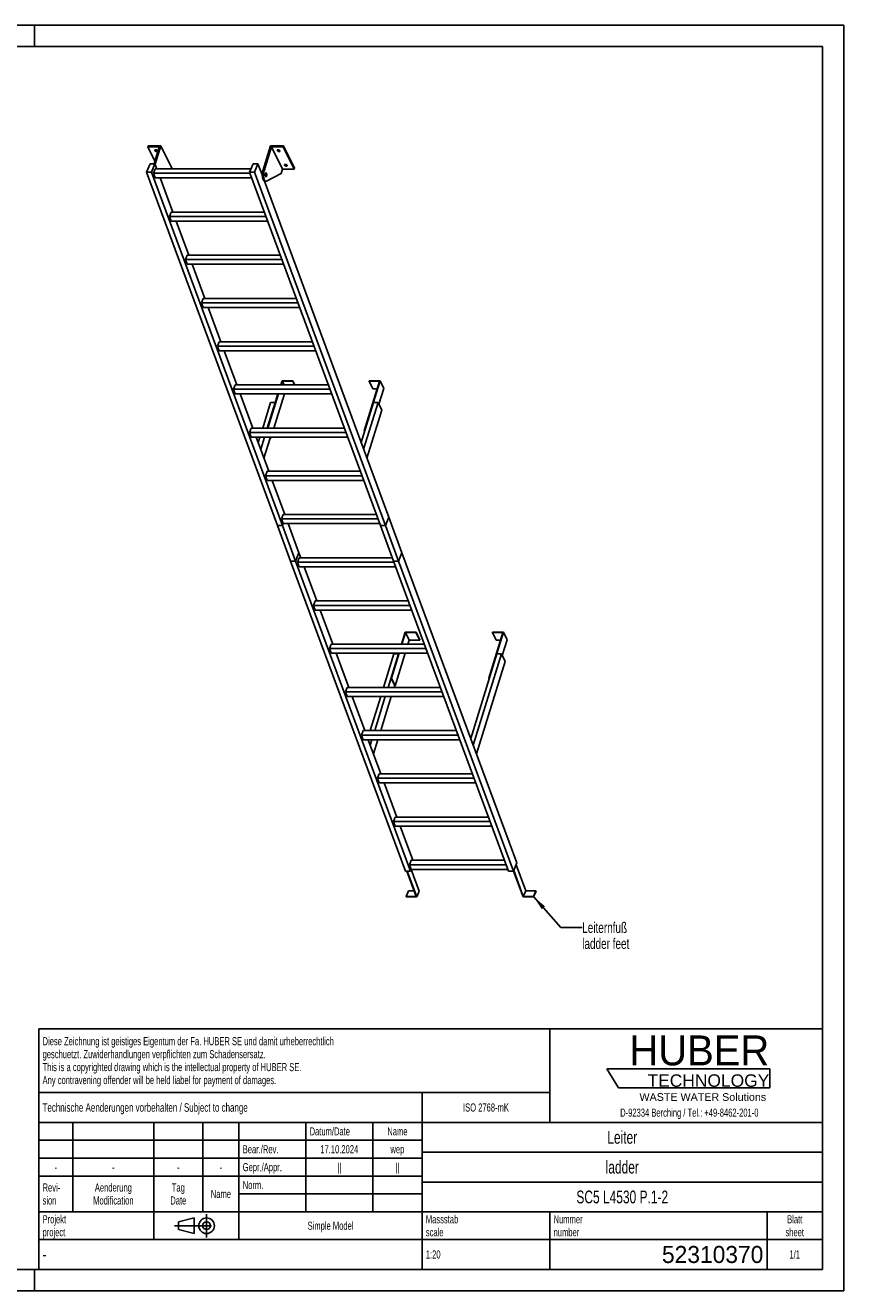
# Model space of a CAD drawing. Header units: millimetres. Extents: x 0 to 8400, y 0 to 5940.
# Tile 2 of 2: x 4556 to 8400, y 0 to 5940. Entities that reach past the tile are written whole.
import ezdxf

# ---------------------------------------------------------------- set-up
doc = ezdxf.new("R2010")
doc.units = ezdxf.units.MM
doc.header["$LTSCALE"] = 462
doc.linetypes.add('CENTER', pattern=[0.6, 0.375, -0.075, 0.075, -0.075])
doc.layers.get('0').update_dxf_attribs({"linetype": 'CONTINUOUS'})
for name, color, linetype in [('005_AXIS', 7, 'CONTINUOUS'), ('053_NOTES', 7, 'CONTINUOUS'), ('HUBER_Logo_BL1', 7, 'CONTINUOUS')]:
    doc.layers.add(name, color=color, linetype=linetype)
doc.styles.get("Standard").update_dxf_attribs({"font": 'txt', "width": 0.7})
doc.styles.add('TEXTSTYLE_2', font='txt')
doc.styles.add('TEXTSTYLE_3', font='arial.ttf')
doc.styles.add('TEXTSTYLE_5', font='txt', dxfattribs={"width": 0.8})
doc.styles.add('TEXTSTYLE_6', font='txt')
doc.dimstyles.get("Standard").update_dxf_attribs({"dimtxt": 50, "dimasz": 70, "dimexe": 2, "dimexo": 1, "dimtad": 1, "dimtxsty": 'Standard', "dimblk": '_FILLED', "dimblk1": '_FILLED', "dimblk2": '_FILLED', "dimcen": 0.09, "dimazin": 2, "dimtol": 1, "dimtp": 0.01, "dimtm": 0.01, "dimtfac": 1, "dimtofl": 0, "dimtmove": 0, "dimatfit": 3, "dimldrblk": '_FILLED', "dimfxl": 1, "dimtolj": 1, "dimarcsym": 0})

# ---------------------------------------------------------------- blocks, each defined once
blk = doc.blocks.new('HUBER_LOGO_BL1', base_point=(7675, 1007.5))
at = {"layer": 'HUBER_Logo_BL1', "color": 5, "linetype": 'Continuous'}
for p, q in [((8052.9, 1042), (7287.9, 1042)), ((7287.9, 1042), (7341.9, 952)), ((8052.9, 1042), (8052.9, 952)), ((7341.9, 952), (8052.9, 952))]:
    blk.add_line(p, q, dxfattribs=at)
at = {"layer": 'HUBER_Logo_BL1', "color": 2, "linetype": 'Continuous', "attachment_point": 3, "line_spacing_factor": 0.78}
for s, insert, char_height, width, style in [('HUBER\\P\\fArial;\\H58.5;TECHNOLOGY ', (8050.7, 1198.2), 140.4, 775.343, 'TEXTSTYLE_2'), ('WASTE WATER Solutions', (8036, 927.2), 36, 594.067, 'TEXTSTYLE_3')]:
    blk.add_mtext(s, dxfattribs=dict(at, insert=insert, char_height=char_height, width=width, style=style))
at = {"layer": 'HUBER_Logo_BL1', "color": 2, "linetype": 'Continuous', "insert": (7675, 854.8), "char_height": 38, "width": 1621.786, "attachment_point": 2, "line_spacing_factor": 0.96}
blk.add_mtext('D-92334 Berching / Tel.: +49-8462-201-0', dxfattribs=at)
blk = doc.blocks.new('PROJEKTIONSMETHODE_1_BL2', base_point=(5360, 305))
at = {"color": 2, "linetype": 'CENTER'}
for p, q in [((5407.7, 360), (5407.7, 250)), ((5257.3, 305), (5462.7, 305))]:
    blk.add_line(p, q, dxfattribs=at)
at = {"color": 2, "linetype": 'Continuous'}
for p, q in [((5275.7, 323.3), (5349, 341.7)), ((5275.7, 286.7), (5275.7, 323.3)), ((5349, 268.3), (5349, 341.7)), ((5275.7, 286.7), (5349, 268.3))]:
    blk.add_line(p, q, dxfattribs=at)
for radius in [36.7, 18.3]:
    blk.add_circle((5407.7, 305), radius, dxfattribs=at)
blk = doc.blocks.new('*T15')
at = {"color": 3, "linetype": 'Continuous'}
for p, q in [((0, 0), (3680, 0)), ((0, 0), (0, -1130)), ((2400, 0), (2400, -440)), ((3680, 0), (3680, -1130)), ((0, -300), (2400, -300)), ((1800, -300), (1800, -1130)), ((0, -440), (3680, -440)), ((160, -440), (160, -860)), ((540, -440), (540, -990)), ((770, -440), (770, -860)), ((940, -440), (940, -990)), ((1254, -440), (1254, -860)), ((1568, -440), (1568, -860)), ((0, -524), (1800, -524)), ((1800, -580), (3680, -580)), ((0, -608), (1800, -608)), ((0, -692), (1800, -692)), ((1800, -720), (3680, -720)), ((940, -776), (1800, -776)), ((0, -860), (3680, -860)), ((2400, -860), (2400, -1130)), ((3420, -860), (3420, -1130)), ((0, -990), (3680, -990)), ((0, -1130), (3680, -1130))]:
    blk.add_line(p, q, dxfattribs=at)
at = {"color": 2, "linetype": 'Continuous', "line_spacing_factor": 0.96}
for s, insert, char_height, width, attachment_point in [('Diese Zeichnung ist geistiges Eigentum der Fa. HUBER SE und damit urheberrechtlich \\Pgeschuetzt. Zuwiderhandlungen verpflichten zum Schadensersatz.\\PThis is a copyrighted drawing which is the intellectual property of HUBER SE.\\PAny contravening offender will be held liabel for payment of damages.', (17.5, -39.8), 38, 4429.714, 1), ('Technische Aenderungen vorbehalten / Subject to change', (17.5, -350), 40, 3049.524, 1), ('ISO 2768-mK', (2100, -351), 38, 665.905, 2), ('Datum/Date', (1271.5, -463), 38, 584.476, 1), ('Name', (1684, -463), 38, 253.333, 2), ('Leiter', (2740, -480), 60, 480, 2), ('Bear./Rev.', (957.5, -547), 38, 544.667, 1), ('17.10.2024', (1411, -547), 38, 546.476, 2), ('wep', (1684, -547), 38, 199.048, 2), ('-', (80, -631), 38, 68.762, 2), ('-', (350, -631), 38, 68.762, 2), ('-', (655, -631), 38, 68.762, 2), ('-', (855, -631), 38, 68.762, 2), ('Gepr./Appr.', (957.5, -631), 38, 598.952, 1), ('||', (1411, -631), 38, 101.333, 2), ('||', (1684, -631), 38, 101.333, 2), ('ladder', (2740, -620), 60, 502.857, 2), ('Revi-\\Psion', (17.5, -726.6), 38, 276.857, 1), ('Aenderung\\PModification', (350, -726.6), 38, 606.19, 2), ('Tag\\PDate', (655, -726.6), 38, 235.238, 2), ('Name', (855, -757), 38, 253.333, 2), ('Norm. ', (957.5, -715), 38, 351.048, 1), ('SC5 L4530 P.1-2', (2740, -760), 60, 1340, 2), ('Projekt\\Pproject', (17.5, -875.6), 38, 367.333, 1), ('Massstab\\Pscale', (1817.5, -875.6), 38, 448.762, 1), ('Nummer\\Pnumber', (2417.5, -875.6), 38, 372.762, 1), ('Blatt\\Psheet', (3550, -875.6), 38, 275.048, 2), ('Simple Model', (1370, -906), 38, 656.857, 2), ('1:20', (1817.5, -1041), 38, 204.476, 1), ('1/1', (3550, -1041), 38, 159.238, 2)]:
    blk.add_mtext(s, dxfattribs=dict(at, insert=insert, char_height=char_height, width=width, attachment_point=attachment_point))
for s, insert, char_height, width, attachment_point, style in [('-', (17.5, -1035), 50, 36.667, 1, 'TEXTSTYLE_5'), ('52310370', (3402.5, -1020), 80, 1093.333, 3, 'TEXTSTYLE_6')]:
    blk.add_mtext(s, dxfattribs=dict(at, insert=insert, char_height=char_height, width=width, attachment_point=attachment_point, style=style))
blk = doc.blocks.new('_FILLED')
at = {"color": 0, "linetype": 'ByBlock'}
blk.add_solid([(0, 0), (-1, 0.143), (-1, -0.143)], dxfattribs=at)

msp = doc.modelspace()

# ---------------------------------------------------------------- linework, layer by layer
at = {"color": 7, "linetype": 'Continuous'}
for p, q in [((0, 5940), (8400, 5940)), ((8400, 0), (8400, 5940)), ((5185.904, 5370.128), (5131.561, 5370.128)), ((5185.904, 5370.128), (5161.221, 5290.253)), ((5166.13, 5288.257), (5192.883, 5374.828)), ((5672.125, 5256.545), (5708.677, 5374.828)), ((5712.751, 5370.128), (5677.651, 5256.545)), ((5764.608, 5264.454), (5712.751, 5370.128)), ((5767.094, 5370.128), (5712.751, 5370.128)), ((5126.281, 5250.969), (5142.364, 5290.253)), ((5142.364, 5290.253), (5165.391, 5290.253)), ((5165.391, 5290.253), (5149.308, 5250.969)), ((5174.205, 5266.457), (5165.391, 5290.253)), ((5609.838, 5250.969), (5625.921, 5290.253)), ((5625.921, 5290.253), (5648.948, 5290.253)), ((5648.948, 5290.253), (5632.865, 5250.969)), ((5669.679, 5234.283), (5648.948, 5290.253)), ((5740.881, 3591.684), (5126.281, 5250.969)), ((5149.308, 5250.969), (5126.281, 5250.969)), ((5763.907, 3591.684), (5149.308, 5250.969)), ((5158.484, 5245.781), (5166.949, 5266.457)), ((5611.76, 5245.781), (5158.484, 5245.781)), ((5166.536, 5224.044), (5158.484, 5245.781)), ((5616.179, 5266.457), (5166.949, 5266.457)), ((5244.74, 5269.154), (5243.907, 5266.457)), ((6224.438, 3591.684), (5609.838, 5250.969)), ((5632.865, 5250.969), (5609.838, 5250.969)), ((6247.464, 3591.684), (5632.865, 5250.969)), ((5758.407, 5244.388), (5689.113, 5208.489)), ((5764.608, 5264.454), (5758.407, 5244.388)), ((5764.608, 5264.454), (5818.951, 5264.454)), ((5166.536, 5224.044), (5619.811, 5224.044)), ((5249.352, 5063.575), (5189.915, 5224.044)), ((5197.817, 5224.044), (5191.187, 5220.609)), ((6263.548, 3630.968), (5679.289, 5208.337)), ((5681.276, 5207.897), (5686.803, 5207.897)), ((5233.632, 5042.899), (5242.097, 5063.575)), ((5679.249, 5063.575), (5242.097, 5063.575)), ((5241.684, 5021.162), (5233.632, 5042.899)), ((5686.907, 5042.899), (5233.632, 5042.899)), ((5241.684, 5021.162), (5694.959, 5021.162)), ((5324.5, 4860.693), (5265.062, 5021.162)), ((5308.78, 4840.017), (5317.245, 4860.693)), ((5316.831, 4818.28), (5308.78, 4840.017)), ((5762.055, 4840.017), (5308.78, 4840.017)), ((5316.831, 4818.28), (5770.106, 4818.28)), ((5754.396, 4860.693), (5317.245, 4860.693)), ((5399.648, 4657.811), (5340.21, 4818.28)), ((5392.392, 4657.811), (5383.927, 4637.135)), ((5391.979, 4615.398), (5383.927, 4637.135)), ((5837.202, 4637.135), (5383.927, 4637.135)), ((5829.544, 4657.811), (5392.392, 4657.811)), ((5391.979, 4615.398), (5845.254, 4615.398)), ((5474.795, 4454.929), (5415.357, 4615.398)), ((5467.54, 4454.929), (5459.075, 4434.253)), ((5467.126, 4412.516), (5459.075, 4434.253)), ((5912.35, 4434.253), (5459.075, 4434.253)), ((5467.126, 4412.516), (5920.401, 4412.516)), ((5904.691, 4454.929), (5467.54, 4454.929)), ((5549.943, 4252.047), (5490.505, 4412.516)), ((5542.687, 4252.047), (5534.222, 4231.371)), ((5542.274, 4209.634), (5534.222, 4231.371)), ((5987.497, 4231.371), (5534.222, 4231.371)), ((5979.839, 4252.047), (5542.687, 4252.047)), ((5762.166, 4271.058), (5756.291, 4252.047)), ((5758.133, 4252.047), (5763.524, 4269.492)), ((5812.824, 4271.058), (5762.166, 4271.058)), ((5772.084, 4252.047), (5763.524, 4269.492)), ((5763.524, 4269.492), (5812.34, 4269.492)), ((5812.34, 4269.492), (5812.824, 4271.058)), ((5820.901, 4252.047), (5812.34, 4269.492)), ((5822.154, 4252.047), (5812.824, 4271.058)), ((6148.234, 4036.06), (6220.37, 4269.492)), ((6222.697, 4271.058), (6150.077, 4036.06)), ((6171.554, 4269.492), (6172.038, 4271.058)), ((6171.554, 4269.492), (6188.941, 4234.06)), ((6220.37, 4269.492), (6171.554, 4269.492)), ((6172.038, 4271.058), (6222.697, 4271.058)), ((6209.421, 4234.06), (6188.941, 4234.06)), ((6240.084, 4235.626), (6217.157, 4161.434)), ((6222.697, 4271.058), (6240.084, 4235.626)), ((5542.274, 4209.634), (5995.549, 4209.634)), ((5625.09, 4049.165), (5565.652, 4209.634)), ((5743.185, 4209.634), (5693.596, 4049.165)), ((5695.438, 4049.165), (5745.027, 4209.634)), ((5773.363, 4209.634), (5723.775, 4049.165)), ((6192.149, 4169.226), (6133.943, 3980.872)), ((6213.333, 4169.226), (6145.492, 3949.692)), ((6213.333, 4169.226), (6192.149, 4169.226)), ((6230.721, 4133.794), (6213.333, 4169.226)), ((6160.94, 3907.985), (6230.721, 4133.794)), ((5617.835, 4049.165), (5609.37, 4028.489)), ((6054.986, 4049.165), (5617.835, 4049.165)), ((5617.421, 4006.752), (5609.37, 4028.489)), ((6062.645, 4028.489), (5609.37, 4028.489)), ((5617.421, 4006.752), (6070.696, 4006.752)), ((5700.238, 3846.283), (5640.8, 4006.752)), ((5706.934, 4000.628), (5703.928, 4006.752)), ((5708.776, 4000.628), (5705.771, 4006.752)), ((5706.934, 4000.628), (5708.776, 4000.628)), ((5710.668, 4006.752), (5708.776, 4000.628)), ((6148.234, 4036.06), (6149.93, 4032.605)), ((6150.077, 4036.06), (6148.234, 4036.06)), ((6150.077, 4036.06), (6150.642, 4034.908)), ((5692.982, 3846.283), (5684.517, 3825.607)), ((5692.569, 3803.87), (5684.517, 3825.607)), ((6137.792, 3825.607), (5684.517, 3825.607)), ((5692.569, 3803.87), (6145.844, 3803.87)), ((6130.134, 3846.283), (5692.982, 3846.283)), ((5775.385, 3643.401), (5715.948, 3803.87)), ((5768.13, 3643.401), (5759.665, 3622.725)), ((6205.282, 3643.401), (5768.13, 3643.401)), ((6247.464, 3591.684), (6263.526, 3630.915)), ((6247.513, 3591.664), (6263.574, 3630.895)), ((6263.574, 3630.895), (6263.518, 3630.895)), ((6263.526, 3630.915), (6263.548, 3630.968)), ((6325.249, 3464.387), (6263.574, 3630.895)), ((5740.881, 3591.684), (5763.907, 3591.684)), ((5740.907, 3591.612), (5740.929, 3591.664)), ((5802.582, 3425.103), (5740.907, 3591.612)), ((5740.907, 3591.612), (5763.934, 3591.612)), ((5740.929, 3591.664), (5740.937, 3591.684)), ((6212.94, 3622.725), (5759.665, 3622.725)), ((5767.716, 3600.988), (5759.665, 3622.725)), ((5763.907, 3591.684), (5767.716, 3600.988)), ((5763.934, 3591.612), (5763.956, 3591.664)), ((5825.609, 3425.103), (5763.934, 3591.612)), ((5763.956, 3591.664), (5767.765, 3600.968)), ((5767.716, 3600.988), (6220.991, 3600.988)), ((5767.765, 3600.968), (5767.773, 3600.988)), ((5841.692, 3464.387), (5791.095, 3600.988)), ((6224.438, 3591.684), (6247.464, 3591.684)), ((6224.486, 3591.664), (6224.465, 3591.612)), ((6286.139, 3425.103), (6224.465, 3591.612)), ((6224.465, 3591.612), (6247.491, 3591.612)), ((6224.494, 3591.684), (6224.486, 3591.664)), ((6247.491, 3591.612), (6247.513, 3591.664)), ((6309.166, 3425.103), (6247.491, 3591.612)), ((5825.609, 3425.103), (5841.67, 3464.335)), ((5825.657, 3425.084), (5841.719, 3464.315)), ((5841.719, 3464.315), (5841.662, 3464.315)), ((5841.67, 3464.335), (5841.692, 3464.387)), ((5850.533, 3440.519), (5841.719, 3464.315)), ((6309.166, 3425.103), (6325.227, 3464.335)), ((6309.214, 3425.084), (6325.276, 3464.315)), ((6325.276, 3464.315), (6325.219, 3464.315)), ((6325.227, 3464.335), (6325.249, 3464.387)), ((6864.728, 2007.912), (6325.276, 3464.315)), ((5802.582, 3425.103), (5825.609, 3425.103)), ((5802.609, 3425.031), (5802.631, 3425.084)), ((6342.061, 1968.628), (5802.609, 3425.031)), ((5802.609, 3425.031), (5825.636, 3425.031)), ((5802.631, 3425.084), (5802.639, 3425.103)), ((5825.636, 3425.031), (5825.657, 3425.084)), ((6365.088, 1968.628), (5825.636, 3425.031)), ((5843.277, 3440.519), (5834.812, 3419.843)), ((5842.864, 3398.106), (5834.812, 3419.843)), ((6288.087, 3419.843), (5834.812, 3419.843)), ((5842.864, 3398.106), (6296.139, 3398.106)), ((6280.429, 3440.519), (5843.277, 3440.519)), ((5925.68, 3237.637), (5866.243, 3398.106)), ((6286.139, 3425.103), (6309.166, 3425.103)), ((6286.188, 3425.084), (6286.166, 3425.031)), ((6825.618, 1968.628), (6286.166, 3425.031)), ((6286.166, 3425.031), (6309.193, 3425.031)), ((6286.196, 3425.103), (6286.188, 3425.084)), ((6309.193, 3425.031), (6309.214, 3425.084)), ((6848.645, 1968.628), (6309.193, 3425.031)), ((5918.425, 3237.637), (5909.96, 3216.961)), ((6363.235, 3216.961), (5909.96, 3216.961)), ((5918.011, 3195.224), (5909.96, 3216.961)), ((6355.577, 3237.637), (5918.425, 3237.637)), ((5918.011, 3195.224), (6371.287, 3195.224)), ((6000.828, 3034.755), (5941.39, 3195.224)), ((6341.071, 3091.375), (6323.574, 3034.755)), ((6325.416, 3034.755), (6342.429, 3089.808)), ((6391.729, 3091.375), (6341.071, 3091.375)), ((6342.429, 3089.808), (6359.816, 3054.376)), ((6342.429, 3089.808), (6391.245, 3089.808)), ((6391.245, 3089.808), (6391.729, 3091.375)), ((6391.245, 3089.808), (6408.632, 3054.376)), ((6391.729, 3091.375), (6409.116, 3055.943)), ((6799.275, 3089.808), (6732.949, 2875.176)), ((6734.791, 2875.176), (6801.601, 3091.375)), ((6750.943, 3091.375), (6750.459, 3089.808)), ((6750.459, 3089.808), (6767.846, 3054.376)), ((6750.459, 3089.808), (6799.275, 3089.808)), ((6801.601, 3091.375), (6750.943, 3091.375)), ((6801.601, 3091.375), (6818.989, 3055.943)), ((5993.572, 3034.755), (5985.108, 3014.079)), ((6430.724, 3034.755), (5993.572, 3034.755)), ((6353.753, 3034.755), (6359.816, 3054.376)), ((6359.816, 3054.376), (6408.632, 3054.376)), ((6408.632, 3054.376), (6409.116, 3055.943)), ((6767.846, 3054.376), (6788.326, 3054.376)), ((6796.061, 2981.751), (6818.989, 3055.943)), ((6438.383, 3014.079), (5985.108, 3014.079)), ((5993.159, 2992.342), (5985.108, 3014.079)), ((5993.159, 2992.342), (6446.434, 2992.342)), ((6075.975, 2831.873), (6016.538, 2992.342)), ((6310.467, 2992.342), (6274.26, 2875.176)), ((6276.102, 2875.176), (6312.309, 2992.342)), ((6293.49, 2839.745), (6340.646, 2992.342)), ((6771.054, 2989.542), (6648.285, 2592.262)), ((6792.238, 2989.542), (6659.834, 2561.082)), ((6792.238, 2989.542), (6771.054, 2989.542)), ((6809.625, 2954.11), (6792.238, 2989.542)), ((6675.282, 2519.375), (6809.625, 2954.11)), ((6274.26, 2875.176), (6291.648, 2839.745)), ((6274.26, 2875.176), (6276.102, 2875.176)), ((6276.102, 2875.176), (6293.49, 2839.745)), ((6732.949, 2875.176), (6734.644, 2871.721)), ((6732.949, 2875.176), (6734.791, 2875.176)), ((6734.791, 2875.176), (6735.356, 2874.025)), ((6068.72, 2831.873), (6060.255, 2811.197)), ((6513.53, 2811.197), (6060.255, 2811.197)), ((6068.307, 2789.46), (6060.255, 2811.197)), ((6505.872, 2831.873), (6068.72, 2831.873)), ((6291.648, 2839.745), (6293.49, 2839.745)), ((6068.307, 2789.46), (6521.582, 2789.46)), ((6151.123, 2628.991), (6091.685, 2789.46)), ((6143.868, 2628.991), (6135.403, 2608.315)), ((6581.019, 2628.991), (6143.868, 2628.991)), ((6588.678, 2608.315), (6135.403, 2608.315)), ((6143.454, 2586.578), (6135.403, 2608.315)), ((6143.454, 2586.578), (6596.729, 2586.578)), ((6226.271, 2426.109), (6166.833, 2586.578)), ((6219.015, 2426.109), (6210.55, 2405.434)), ((6218.602, 2383.696), (6210.55, 2405.434)), ((6663.825, 2405.434), (6210.55, 2405.434)), ((6218.602, 2383.696), (6671.877, 2383.696)), ((6656.167, 2426.109), (6219.015, 2426.109)), ((6301.418, 2223.227), (6241.98, 2383.696)), ((6294.163, 2223.227), (6285.698, 2202.552)), ((6293.749, 2180.814), (6285.698, 2202.552)), ((6738.973, 2202.552), (6285.698, 2202.552)), ((6731.314, 2223.227), (6294.163, 2223.227)), ((6293.749, 2180.814), (6747.024, 2180.814)), ((6376.566, 2020.345), (6317.128, 2180.814)), ((6369.31, 2020.345), (6360.845, 1999.67)), ((6806.462, 2020.345), (6369.31, 2020.345)), ((6365.088, 1968.628), (6342.061, 1968.628)), ((6348.471, 1968.628), (6392.464, 1849.859)), ((6394.842, 1848.41), (6350.314, 1968.628)), ((6368.897, 1977.932), (6360.845, 1999.67)), ((6814.12, 1999.67), (6360.845, 1999.67)), ((6368.897, 1977.932), (6365.088, 1968.628)), ((6406.129, 1875.977), (6368.618, 1977.25)), ((6368.897, 1977.932), (6822.172, 1977.932)), ((6848.645, 1968.628), (6825.618, 1968.628)), ((6864.728, 2007.912), (6848.645, 1968.628)), ((6849.109, 1969.762), (6894.058, 1848.41)), ((6895.363, 1849.859), (6850.076, 1972.124)), ((6906.649, 1877.426), (6861.362, 1999.692)), ((6355.855, 1877.426), (6344.568, 1849.859)), ((6344.568, 1849.859), (6345.105, 1848.41)), ((6392.464, 1849.859), (6344.568, 1849.859)), ((6345.105, 1848.41), (6394.842, 1848.41)), ((6382.253, 1877.426), (6355.855, 1877.426)), ((6406.129, 1875.977), (6394.842, 1848.41)), ((6894.058, 1848.41), (6943.795, 1848.41)), ((6906.649, 1877.426), (6895.363, 1849.859)), ((6943.258, 1849.859), (6895.363, 1849.859)), ((6954.545, 1877.426), (6906.649, 1877.426)), ((6954.545, 1877.426), (6943.258, 1849.859)), ((6943.795, 1848.41), (6943.258, 1849.859)), ((6955.081, 1875.977), (6943.795, 1848.41)), ((6955.081, 1875.977), (6954.545, 1877.426)), ((0, 0), (8400, 0))]:
    msp.add_line(p, q, dxfattribs=at)
at = {"color": 3, "linetype": 'Continuous'}
for p, q in [((8400, 5940), (0, 5940)), ((4600, 5940), (4600, 5840)), ((8400, 5940), (8400, 0)), ((4600, 0), (4600, 100)), ((8400, 0), (0, 0))]:
    msp.add_line(p, q, dxfattribs=at)
at = {"color": 5, "linetype": 'Continuous'}
for p, q in [((8300, 5840), (100, 5840)), ((8300, 100), (8300, 5840)), ((100, 100), (8300, 100))]:
    msp.add_line(p, q, dxfattribs=at)
at = {"color": 9, "linetype": 'Continuous'}
msp.add_line((5672.125, 5256.545), (5677.651, 5256.545), dxfattribs=at)
at = {"color": 7, "linetype": 'Continuous'}
for points, knots in [([(5672.125, 5256.545), (5671.395, 5254.185), (5670.281, 5249.095), (5669.514, 5241.136), (5669.606, 5232.929), (5670.549, 5225.1), (5672.036, 5219.128), (5673.649, 5215.044), (5674.953, 5212.557), (5676.381, 5210.55), (5677.919, 5209.059), (5679.556, 5208.119), (5680.724, 5207.897), (5681.276, 5207.897)], [0, 0, 0, 0, 0.13939916, 0.29280569, 0.45031518, 0.6015399, 0.73684017, 0.79611184, 0.84888331, 0.89492094, 0.93453064, 0.96882596, 1, 1, 1, 1]), ([(5677.651, 5256.545), (5676.922, 5254.185), (5675.807, 5249.095), (5675.04, 5241.136), (5675.132, 5232.929), (5676.076, 5225.1), (5677.563, 5219.128), (5679.176, 5215.044), (5680.479, 5212.557), (5681.908, 5210.55), (5683.445, 5209.059), (5685.082, 5208.119), (5686.25, 5207.897), (5686.803, 5207.897)], [0, 0, 0, 0, 0.13939916, 0.29280569, 0.45031518, 0.6015399, 0.73684017, 0.79611184, 0.84888331, 0.89492094, 0.93453064, 0.96882596, 1, 1, 1, 1]), ([(5686.803, 5207.897), (5686.997, 5207.897), (5687.796, 5207.948), (5688.575, 5208.211), (5689.113, 5208.489)], [0, 0, 0, 0, 0.24280265, 1, 1, 1, 1])]:
    msp.add_open_spline(points, degree=3, knots=knots, dxfattribs=at)
at = {"layer": '005_AXIS', "color": 7, "linetype": 'Continuous'}
for p, q in [((5133.014, 5374.828), (5131.561, 5370.128)), ((5131.561, 5370.128), (5164.906, 5302.178)), ((5192.883, 5374.828), (5133.014, 5374.828)), ((5244.74, 5269.154), (5192.883, 5374.828)), ((5768.546, 5374.828), (5708.677, 5374.828)), ((5768.546, 5374.828), (5767.094, 5370.128)), ((5818.951, 5264.454), (5767.094, 5370.128)), ((5820.403, 5269.154), (5768.546, 5374.828)), ((5669.967, 5245.397), (5665.563, 5245.397)), ((5686.803, 5245.397), (5684.696, 5245.397)), ((5686.803, 5230.397), (5684.699, 5230.397)), ((5820.403, 5269.154), (5818.951, 5264.454)), ((5708.592, 4169.226), (5671.49, 4049.165)), ((5729.776, 4169.226), (5692.675, 4049.165)), ((5708.592, 4169.226), (5729.776, 4169.226)), ((5730.342, 4168.074), (5729.776, 4169.226)), ((5658.384, 4006.752), (5650.386, 3980.872)), ((5679.568, 4006.752), (5661.935, 3949.692)), ((5677.383, 3907.985), (5706.368, 4001.78)), ((6287.497, 2989.542), (6238.773, 2831.873)), ((6308.681, 2989.542), (6259.958, 2831.873)), ((6287.497, 2989.542), (6308.681, 2989.542)), ((6309.246, 2988.39), (6308.681, 2989.542)), ((6288.294, 2831.873), (6291.083, 2840.896)), ((6225.667, 2789.46), (6176.078, 2628.991)), ((6246.851, 2789.46), (6197.262, 2628.991)), ((6225.599, 2628.991), (6275.188, 2789.46)), ((6184.156, 2586.578), (6176.277, 2561.082)), ((6191.725, 2519.375), (6212.492, 2586.578))]:
    msp.add_line(p, q, dxfattribs=at)
for points, knots in [([(5164.66, 5351.479), (5164.508, 5351.789), (5164.295, 5352.425), (5164.345, 5353.101), (5164.437, 5353.398)], [0, 0, 0, 0, 0.52599001, 1, 1, 1, 1]), ([(5164.437, 5353.398), (5164.561, 5353.799), (5165.117, 5354.592), (5166.494, 5355.291), (5168.251, 5355.583), (5170.24, 5355.456), (5172.269, 5354.929), (5174.135, 5354.052), (5175.65, 5352.917), (5176.395, 5351.967), (5176.634, 5351.479)], [0, 0, 0, 0, 0.08792798, 0.19150839, 0.31584218, 0.45699793, 0.60613597, 0.75253436, 0.88609218, 1, 1, 1, 1]), ([(5176.857, 5349.56), (5176.734, 5349.159), (5176.177, 5348.367), (5174.8, 5347.668), (5173.044, 5347.376), (5171.054, 5347.503), (5169.025, 5348.03), (5167.159, 5348.906), (5165.644, 5350.041), (5164.9, 5350.991), (5164.66, 5351.479)], [0, 0, 0, 0, 0.08792798, 0.19150839, 0.31584218, 0.45699793, 0.60613597, 0.75253436, 0.88609218, 1, 1, 1, 1]), ([(5176.03, 5352.388), (5175.263, 5352.171), (5173.539, 5352.044), (5170.97, 5352.525), (5168.578, 5353.577), (5167.226, 5354.655), (5166.716, 5355.266)], [0, 0, 0, 0, 0.23499217, 0.50000086, 0.76500904, 1, 1, 1, 1]), ([(5176.634, 5351.479), (5176.786, 5351.17), (5176.999, 5350.534), (5176.949, 5349.857), (5176.857, 5349.56)], [0, 0, 0, 0, 0.52599001, 1, 1, 1, 1]), ([(5740.323, 5351.479), (5740.171, 5351.789), (5739.959, 5352.425), (5740.008, 5353.101), (5740.1, 5353.398)], [0, 0, 0, 0, 0.52599001, 1, 1, 1, 1]), ([(5740.1, 5353.398), (5740.224, 5353.799), (5740.781, 5354.592), (5742.157, 5355.291), (5743.914, 5355.583), (5745.903, 5355.456), (5747.932, 5354.929), (5749.798, 5354.052), (5751.313, 5352.917), (5752.058, 5351.967), (5752.297, 5351.479)], [0, 0, 0, 0, 0.08792798, 0.19150839, 0.31584218, 0.45699793, 0.60613597, 0.75253436, 0.88609218, 1, 1, 1, 1]), ([(5752.521, 5349.56), (5752.397, 5349.159), (5751.84, 5348.367), (5750.463, 5347.668), (5748.707, 5347.376), (5746.717, 5347.503), (5744.689, 5348.03), (5742.823, 5348.906), (5741.307, 5350.041), (5740.563, 5350.991), (5740.323, 5351.479)], [0, 0, 0, 0, 0.08792798, 0.19150839, 0.31584218, 0.45699793, 0.60613597, 0.75253436, 0.88609218, 1, 1, 1, 1]), ([(5751.693, 5352.388), (5750.927, 5352.171), (5749.202, 5352.044), (5746.633, 5352.525), (5744.241, 5353.577), (5742.889, 5354.655), (5742.379, 5355.266)], [0, 0, 0, 0, 0.23499217, 0.50000086, 0.76500904, 1, 1, 1, 1]), ([(5752.297, 5351.479), (5752.449, 5351.17), (5752.662, 5350.534), (5752.612, 5349.857), (5752.521, 5349.56)], [0, 0, 0, 0, 0.52599001, 1, 1, 1, 1]), ([(5773.655, 5285.021), (5773.779, 5285.422), (5774.335, 5286.215), (5775.712, 5286.914), (5777.468, 5287.206), (5779.458, 5287.079), (5781.487, 5286.552), (5783.353, 5285.675), (5784.868, 5284.54), (5785.612, 5283.59), (5785.852, 5283.102)], [0, 0, 0, 0, 0.08792798, 0.19150839, 0.31584218, 0.45699793, 0.60613597, 0.75253436, 0.88609218, 1, 1, 1, 1]), ([(5785.247, 5284.011), (5784.481, 5283.794), (5782.757, 5283.667), (5780.188, 5284.148), (5777.796, 5285.2), (5776.444, 5286.278), (5775.933, 5286.889)], [0, 0, 0, 0, 0.23499217, 0.50000086, 0.76500904, 1, 1, 1, 1]), ([(5686.803, 5247.147), (5686.614, 5247.147), (5686.212, 5247.062), (5685.659, 5246.708), (5685.146, 5246.152), (5684.475, 5245.088), (5683.822, 5243.33), (5683.334, 5240.869), (5683.147, 5238.136), (5683.279, 5235.382), (5683.718, 5232.858), (5684.237, 5231.316), (5684.563, 5230.651)], [0, 0, 0, 0, 0.03139335, 0.06653602, 0.10789214, 0.15653911, 0.27536242, 0.41788486, 0.57383792, 0.73088447, 0.87653107, 1, 1, 1, 1]), ([(5686.803, 5245.397), (5686.65, 5245.397), (5686.324, 5245.328), (5685.876, 5245.041), (5685.459, 5244.59), (5684.916, 5243.728), (5684.386, 5242.302), (5683.99, 5240.307), (5683.839, 5238.091), (5683.946, 5235.858), (5684.302, 5233.811), (5684.723, 5232.561), (5684.987, 5232.022)], [0, 0, 0, 0, 0.03139336, 0.06653604, 0.10789215, 0.1565391, 0.27536241, 0.41788485, 0.57383792, 0.73088447, 0.87653103, 1, 1, 1, 1]), ([(5684.563, 5230.651), (5684.709, 5230.354), (5685.013, 5229.82), (5685.559, 5229.169), (5686.156, 5228.75), (5686.598, 5228.647), (5686.803, 5228.647)], [0, 0, 0, 0, 0.31594759, 0.58208421, 0.80455749, 1, 1, 1, 1]), ([(5684.987, 5232.022), (5685.105, 5231.781), (5685.351, 5231.348), (5685.795, 5230.82), (5686.278, 5230.48), (5686.636, 5230.397), (5686.803, 5230.397)], [0, 0, 0, 0, 0.31594789, 0.58208425, 0.80455749, 1, 1, 1, 1]), ([(5689.042, 5245.143), (5688.896, 5245.44), (5688.592, 5245.973), (5688.046, 5246.625), (5687.449, 5247.044), (5687.008, 5247.147), (5686.803, 5247.147)], [0, 0, 0, 0, 0.31594759, 0.58208421, 0.80455749, 1, 1, 1, 1]), ([(5688.618, 5243.772), (5688.5, 5244.013), (5688.254, 5244.445), (5687.811, 5244.973), (5687.327, 5245.314), (5686.969, 5245.397), (5686.803, 5245.397)], [0, 0, 0, 0, 0.31594789, 0.58208425, 0.80455749, 1, 1, 1, 1]), ([(5686.803, 5228.647), (5686.991, 5228.647), (5687.393, 5228.732), (5687.946, 5229.086), (5688.459, 5229.642), (5689.13, 5230.705), (5689.783, 5232.464), (5690.271, 5234.925), (5690.458, 5237.657), (5690.326, 5240.412), (5689.887, 5242.936), (5689.368, 5244.478), (5689.042, 5245.143)], [0, 0, 0, 0, 0.03139335, 0.06653602, 0.10789214, 0.15653911, 0.27536242, 0.41788486, 0.57383792, 0.73088447, 0.87653107, 1, 1, 1, 1]), ([(5686.803, 5230.397), (5686.955, 5230.397), (5687.281, 5230.466), (5687.73, 5230.753), (5688.146, 5231.204), (5688.689, 5232.066), (5689.219, 5233.492), (5689.615, 5235.487), (5689.767, 5237.703), (5689.659, 5239.936), (5689.304, 5241.983), (5688.883, 5243.233), (5688.618, 5243.772)], [0, 0, 0, 0, 0.03139336, 0.06653604, 0.10789215, 0.1565391, 0.27536241, 0.41788485, 0.57383792, 0.73088447, 0.87653103, 1, 1, 1, 1]), ([(5773.878, 5283.102), (5773.726, 5283.412), (5773.513, 5284.048), (5773.563, 5284.724), (5773.655, 5285.021)], [0, 0, 0, 0, 0.52599001, 1, 1, 1, 1]), ([(5786.075, 5281.183), (5785.951, 5280.782), (5785.395, 5279.99), (5784.018, 5279.29), (5782.262, 5278.999), (5780.272, 5279.125), (5778.243, 5279.653), (5776.377, 5280.529), (5774.862, 5281.664), (5774.118, 5282.614), (5773.878, 5283.102)], [0, 0, 0, 0, 0.08792798, 0.19150839, 0.31584218, 0.45699793, 0.60613597, 0.75253436, 0.88609218, 1, 1, 1, 1]), ([(5785.852, 5283.102), (5786.004, 5282.792), (5786.217, 5282.157), (5786.167, 5281.48), (5786.075, 5281.183)], [0, 0, 0, 0, 0.52599001, 1, 1, 1, 1])]:
    msp.add_open_spline(points, degree=3, knots=knots, dxfattribs=at)

# ---------------------------------------------------------------- block references
msp.add_blockref('*T15', (4620, 1230))
at = {"color": 2, "linetype": 'Continuous'}
msp.add_blockref('PROJEKTIONSMETHODE_1_BL2', (5360, 305), dxfattribs=at)
at = {"layer": 'HUBER_Logo_BL1'}
msp.add_blockref('HUBER_LOGO_BL1', (7674.994, 1007.484), dxfattribs=at)

# ---------------------------------------------------------------- texts
at = {"layer": '053_NOTES', "color": 2, "linetype": 'Continuous', "insert": (7172.007, 1729.351), "char_height": 50, "width": 566.07143, "attachment_point": 1, "line_spacing_factor": 0.9}
msp.add_mtext('Leiternfuß\\Pladder feet', dxfattribs=at)

# ---------------------------------------------------------------- leaders
at = {"layer": '053_NOTES', "color": 2, "linetype": 'Continuous', "annotation_type": 0, "has_hookline": 1, "hookline_direction": 1, "text_width": 356.502}
msp.add_leader([(6943.258, 1849.859), (7072.007, 1704.351), (7172.007, 1704.351)], dimstyle='Standard', override={"dimtad": 0}, dxfattribs=at)

doc.saveas('drawing.dxf')
